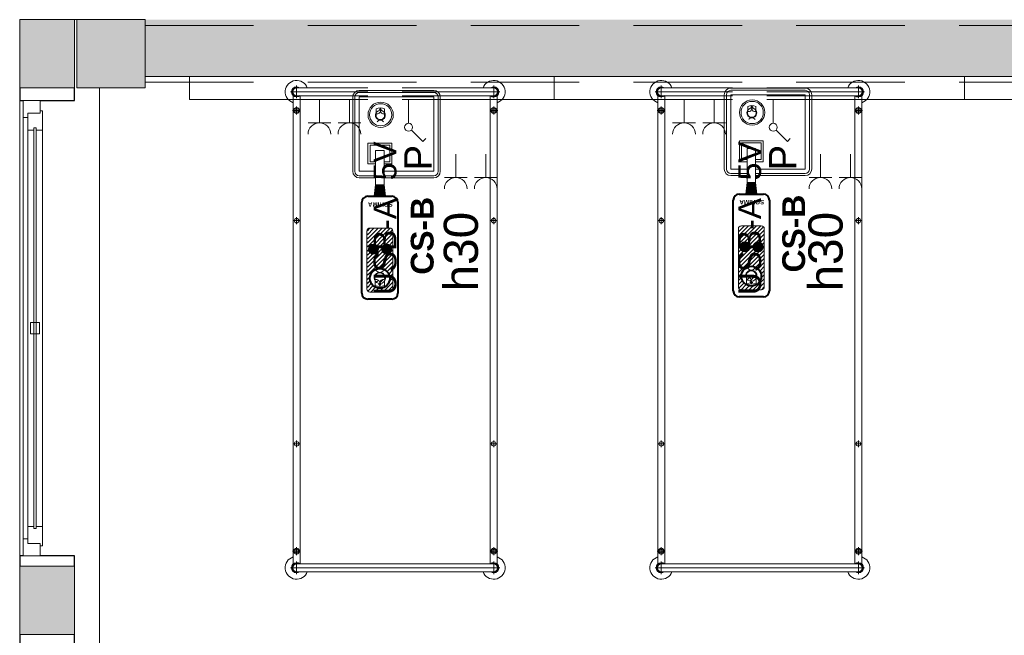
# Model space of a CAD drawing. Header units: centimetres. Extents: x -1253 to 21770, y -8842 to 3590.
# Tile 8 of 120: x -1253 to -821, y 1113 to 1383. Entities that reach past the tile are written whole.
import ezdxf

# ---------------------------------------------------------------- set-up
doc = ezdxf.new("R2010")
doc.units = ezdxf.units.CM
doc.linetypes.add('Hidden', pattern=[71.4375, 47.625, -23.8125])
doc.linetypes.add('Ukryte', pattern=[71.438, 47.625, -23.813])
for name, color, linetype, lineweight in [('A-ANNO-NOTE', 131, 'Continuous', 9), ('A-DETL-HDLN', 90, 'Ukryte', 9), ('A-GLAZ', 151, 'Continuous', 13), ('A-WALL', 113, 'Continuous', 13), ('A-WALL-PATT', 111, 'Continuous', 13), ('I-FURN', 30, 'Continuous', 9), ('PRZYW_Elementy_inst_przyw', 7, 'Continuous', 9), ('Q-SPCQ', 91, 'Continuous', 9), ('S-COLS', 52, 'Continuous', 13)]:
    doc.layers.add(name, color=color, linetype=linetype, lineweight=lineweight)
doc.styles.add('adam', font='arialbd.ttf')
doc.styles.add('Arial_4', font='arial.ttf', dxfattribs={"height": 10})
doc.styles.add('Arial_5', font='arial.ttf', dxfattribs={"height": 12})
doc.styles.add('Arial_6', font='arial.ttf', dxfattribs={"height": 15})

# ---------------------------------------------------------------- blocks, each defined once
blk = doc.blocks.new('M_Concrete-Square-Column - 300 x 300mm-1795931-6_piętro IV __13_80 m_ - stan projektowany')
at = {"layer": 'S-COLS', "lineweight": 9}
blk.add_hatch(color=254, dxfattribs=at).paths.add_polyline_path([(15, -15), (15, 15), (-15, 15), (-15, -15)], flags=0)
for p, q in [((15, 15), (-15, 15)), ((-15, 15), (-15, -15)), ((15, -15), (15, 15)), ((-15, -15), (15, -15))]:
    blk.add_line(p, q, dxfattribs=at)
blk = doc.blocks.new('łóżko 195x90 typ FAMED _102039_ - łóżko 195x90 typ FAMED _102039_-832813-6_piętro IV __13_80 m_ - stan projektowany')
at = {"layer": 'I-FURN'}
for p, q in [((-45.98, 104.75), (45.97, 104.75)), ((-43.25, 102.02), (-43.25, 107.47)), ((-43.25, 106.45), (43.25, 106.45)), ((43.25, 102.02), (43.25, 107.47)), ((-44.75, 103.1), (-44.75, -102.61)), ((-43.25, 103.05), (43.25, 103.05)), ((-41.75, -102.55), (-41.75, 103.1)), ((41.75, -102.61), (41.75, 103.05)), ((44.75, 103.1), (44.75, -102.61)), ((-45, 96.6), (-41.5, 96.6)), ((-43.25, 94.85), (-43.25, 98.35)), ((45, 96.6), (41.5, 96.6)), ((43.25, 94.85), (43.25, 98.35)), ((-44.75, 48.19), (-41.75, 48.19)), ((-43.25, 49.69), (-43.25, 46.69)), ((44.75, 48.19), (41.75, 48.19)), ((43.25, 49.69), (43.25, 46.69)), ((-44.75, -49.81), (-41.75, -49.81)), ((-43.25, -48.31), (-43.25, -51.31)), ((44.75, -49.81), (41.75, -49.81)), ((43.25, -48.31), (43.25, -51.31)), ((-45, -96.93), (-41.5, -96.93)), ((-43.25, -95.18), (-43.25, -98.68)), ((45, -96.93), (41.5, -96.93)), ((43.25, -95.18), (43.25, -98.68)), ((-43.25, -101.53), (-43.25, -106.98)), ((-43.25, -102.55), (43.25, -102.55)), ((43.25, -101.53), (43.25, -106.98)), ((45.97, -104.25), (-45.98, -104.25)), ((-43.25, -105.95), (43.25, -105.95))]:
    blk.add_line(p, q, dxfattribs=at)
for centre, radius in [((-43.25, 96.6), 1.25), ((-43.25, 96.6), 0.8), ((43.25, 96.6), 1.25), ((43.25, 96.6), 0.8), ((-43.25, 48.19), 1), ((43.25, 48.19), 1), ((-43.25, -49.81), 1), ((43.25, -49.81), 1), ((-43.25, -96.93), 1.25), ((-43.25, -96.93), 0.8), ((43.25, -96.93), 1.25), ((43.25, -96.93), 0.8)]:
    blk.add_circle(centre, radius, dxfattribs=at)
for centre, radius, start, end in [((-43.25, 104.75), 5, 19.8769, 252.5424), ((43.25, 104.75), 5, 287.4576, 160.1231), ((-43.25, 104.75), 2.23, 49.8221, 312.3887), ((-43.25, 104.75), 1.93, 62.0207, 297.9793), ((-43.25, 104.75), 1.7, 90, 270), ((43.25, 104.75), 2.23, 229.8221, 130.1779), ((43.25, 104.75), 1.93, 242.0207, 117.9793), ((43.25, 104.75), 1.7, 270, 90), ((-43.25, -104.25), 5, 107.4576, 340.1231), ((-43.25, -104.25), 2.23, 49.8221, 310.1779), ((-43.25, -104.25), 1.93, 62.0207, 297.9793), ((-43.25, -104.25), 1.7, 90, 270), ((43.25, -104.25), 5, 199.8769, 72.5424), ((43.25, -104.25), 2.23, 229.8221, 130.1779), ((43.25, -104.25), 1.93, 242.0207, 117.9793), ((43.25, -104.25), 1.7, 270, 90)]:
    blk.add_arc(centre, radius, start, end, dxfattribs=at)
blk = doc.blocks.new('Panel Gazowo Oswietleniowy 2 - Type 1-2423720-6_piętro IV __13_80 m_ - stan projektowany')
at = {"layer": 'Q-SPCQ'}
for p, q in [((-112.5, 56.83), (-102.5, 56.83)), ((-107.5, 56.83), (-107.5, 46.5)), ((-99.33, 56.83), (-89.33, 56.83)), ((-94.33, 56.83), (-94.33, 46.5)), ((47.5, 56.83), (57.5, 56.83)), ((52.5, 56.83), (52.5, 46.5)), ((60.67, 56.83), (70.67, 56.83)), ((65.67, 56.83), (65.67, 46.5)), ((-79.82, 40.93), (-81.13, 39.62)), ((-74.88, 35.98), (-79.82, 40.93)), ((80.18, 40.93), (78.87, 39.62)), ((85.12, 35.98), (80.18, 40.93)), ((-73.64, 22.5), (-73.64, 33)), ((-66.13, 32.83), (-56.13, 32.83)), ((-61.13, 32.83), (-61.13, 22.5)), ((-52.67, 32.83), (-42.67, 32.83)), ((-47.67, 32.83), (-47.67, 22.5)), ((-39.5, 32.83), (-29.5, 32.83)), ((-34.5, 32.83), (-34.5, 22.5)), ((86.36, 22.5), (86.36, 33)), ((93.87, 32.83), (103.87, 32.83)), ((98.87, 32.83), (98.87, 22.5)), ((107.33, 32.83), (117.33, 32.83)), ((112.33, 32.83), (112.33, 22.5)), ((120.5, 32.83), (130.5, 32.83)), ((125.5, 32.83), (125.5, 22.5)), ((-157.5, 12.5), (-157.5, 22.5)), ((-157.5, 22.5), (182.5, 22.5)), ((182.5, 22.5), (182.5, 12.5))]:
    blk.add_line(p, q, dxfattribs=at)
for centre in [(-73.64, 34.75), (86.36, 34.75)]:
    blk.add_circle(centre, 1.75, dxfattribs=at)
for centre, end in [((-107.5, 61.83), 0), ((-94.33, 61.83), 0), ((52.5, 61.83), 0), ((65.67, 61.83), 0), ((-61.13, 37.83), 360), ((-47.67, 37.83), 360), ((-34.5, 37.83), 360), ((98.87, 37.83), 360), ((112.33, 37.83), 360), ((125.5, 37.83), 360)]:
    blk.add_arc(centre, 5, 180, end, dxfattribs=at)
blk = doc.blocks.new('Okno - automatyczna etykieta - 200x165 _projektowane_-2617392-6_piętro IV __13_80 m_ - stan projektowany')
at = {"layer": 'A-GLAZ'}
for p, q in [((-92.5, 10.5), (-100, 10.5)), ((-100, 10.5), (-100, 3)), ((-100, 10.5), (100, 10.5)), ((-92.5, 8.5), (-92.5, 10.5)), ((92.5, 10.5), (-92.5, 10.5)), ((100, 10.5), (92.5, 10.5)), ((92.5, 10.5), (92.5, 8.5)), ((100, 3), (100, 10.5)), ((-87, 8.5), (-94.5, 8.5)), ((-94.5, 8.5), (-94.5, 3)), ((-94.5, 3), (-94.5, 8.5)), ((-94.5, 8.5), (-92.5, 8.5)), ((88, 5.75), (-88, 5.75)), ((-88, 5.75), (-88, 4.75)), ((-88, 4.75), (-88, 5.75)), ((-88, 5.75), (-87, 5.75)), ((-88, 4.75), (88, 4.75)), ((-87, 4.75), (-88, 4.75)), ((-87, 5.75), (-87, 8.5)), ((87, 8.5), (-87, 8.5)), ((-87, 2), (-87, 4.75)), ((2.5, 7.25), (-2.5, 7.25)), ((-2.5, 7.25), (-2.5, 3.25)), ((2.5, 3.25), (2.5, 7.25)), ((94.5, 8.5), (87, 8.5)), ((87, 8.5), (87, 5.75)), ((87, 5.75), (88, 5.75)), ((87, 4.75), (87, 2)), ((88, 4.75), (87, 4.75)), ((88, 4.75), (88, 5.75)), ((88, 5.75), (88, 4.75)), ((92.5, 8.5), (94.5, 8.5)), ((94.5, 3), (94.5, 8.5)), ((94.5, 8.5), (94.5, 3)), ((-100, 3), (-94.5, 3)), ((-94.5, 3), (-95.5, 3)), ((-95.5, 3), (-95.5, 2)), ((-95.5, 2), (-87, 2)), ((87, 2), (-87, 2)), ((-2.5, 3.25), (2.5, 3.25)), ((87, 2), (95.5, 2)), ((95.5, 3), (94.5, 3)), ((94.5, 3), (100, 3)), ((95.5, 2), (95.5, 3))]:
    blk.add_line(p, q, dxfattribs=at)
blk = doc.blocks.new('Ikona')
at = {"layer": 'PRZYW_Elementy_inst_przyw'}
h = blk.add_hatch(color=1, dxfattribs=at)
h.dxf.hatch_style = 1
h.paths.add_polyline_path([(-1065.97, 3801.31), (-1066.17, 3801.31), (-1066.17, 3801.08), (-1065.97, 3801.08)])
h.paths.add_polyline_path([(-1065.97, 3801.08), (-1066.17, 3801.08), (-1066.17, 3800.87), (-1065.97, 3800.87)])
h.paths.add_polyline_path([(-1065.74, 3801.08), (-1065.97, 3801.08), (-1065.97, 3800.87), (-1065.74, 3800.87)])
h.paths.add_polyline_path([(-1066.17, 3801.08), (-1066.41, 3801.08), (-1066.41, 3800.87), (-1066.17, 3800.87)])
h.paths.add_polyline_path([(-1065.97, 3800.87), (-1066.17, 3800.87), (-1066.17, 3800.64), (-1065.97, 3800.64)])
at = {"layer": 'PRZYW_Elementy_inst_przyw', "color": 1}
for p, q in [((-1067.65, 3799.71), (-1067.65, 3801.21)), ((-1064.49, 3799.71), (-1064.49, 3801.21))]:
    blk.add_line(p, q, dxfattribs=at)
for points in [[(-1065.74, 3801.08), (-1065.74, 3800.87), (-1066.41, 3800.87), (-1066.41, 3801.08)], [(-1066.17, 3801.31), (-1065.97, 3801.31), (-1065.97, 3800.64), (-1066.17, 3800.64)]]:
    blk.add_lwpolyline(points, close=True, dxfattribs=at)
for centre, radius, start, end in [((-1066.07, 3798.74), 1.85, 31.7978, 276.8309), ((-1066.06, 3798.68), 1.6, 156.7793, 23.2207), ((-1066.07, 3798.03), 3.55, 63.5398, 116.4602), ((-1066.07, 3798.72), 1.65, 89.6447, 89.8927), ((-1066.08, 3798.74), 1.86, 277.2029, 31.4258), ((-1066.07, 3795.45), 1.43, 32.8175, 147.1825)]:
    blk.add_arc(centre, radius, start, end, dxfattribs=at)
at = {"layer": 'PRZYW_Elementy_inst_przyw', "color": 1, "lineweight": 5}
for centre, start, end in [((-1067.2, 3800.4), 253.1892, 358.3615), ((-1064.92, 3800.4), 181.6385, 286.8108)]:
    blk.add_arc(centre, 1.14, start, end, dxfattribs=at)
blk = doc.blocks.new('CS-B')
at = {"layer": 'PRZYW_Elementy_inst_przyw', "lineweight": 5}
for color, points in [(252, [(-9.2, -41.4), (-5.42, -41.4), (-4.88, -46.5), (-9.75, -46.5)]), (256, [(-2.15, -69.7, 1), (-6.52, -69.7, 1)])]:
    blk.add_hatch(color=color, dxfattribs=at).paths.add_polyline_path(points)
h = blk.add_hatch(dxfattribs=at)
h.set_pattern_fill('ANSI31', color=252, scale=0.395406, angle=180, style=0)
h.set_pattern_definition([(225, (-523.8423, 9872.2787), (0.88771144, -0.88771144), [])])
h.paths.add_polyline_path([(-11.68, -60.46), (-2.94, -60.46, -0.414214), (-1.62, -61.77), (-1.62, -87.24, -0.414214), (-2.94, -88.55), (-11.68, -88.55, -0.414214), (-13, -87.24), (-13, -61.77, -0.414214)])
h.paths.add_polyline_path([(-2.96, -82.55, 1), (-11.66, -82.55, 1)], flags=16)
h.paths.add_polyline_path([(-2.15, -69.7, 1), (-6.52, -69.7, 1)], flags=16)
h.paths.add_polyline_path([(-9.41, -83.63, 1.700181), (-7.33, -79.89, 0.030049), (-7.62, -79.91, 0.544216)], flags=0)
h.paths.add_polyline_path([(-5.4, -83.1, 1.517175), (-9.28, -83.1, -0.49408), (-7.34, -84.49, -0.49408)], flags=0)
h.paths.add_polyline_path([(-7.77, -85.42), (-7.46, -85.42), (-7.46, -85.73), (-7.19, -85.73), (-7.19, -85.42), (-6.88, -85.42), (-6.88, -85.16), (-7.19, -85.16), (-7.19, -84.85), (-7.46, -84.85), (-7.46, -85.16), (-7.77, -85.16)], flags=0)
h = blk.add_hatch(color=256, dxfattribs=at)
edge = h.paths.add_edge_path()
edge.add_arc((-10.15, -69.7), 2.18, 0, 360)
at = {"layer": 'PRZYW_Elementy_inst_przyw'}
for p, q in [((16.32, 0), (-16.32, 0)), ((-19.2, -2.88), (-19.2, -22.6)), ((-18.24, -2.88), (-18.24, -22.35)), ((18.24, -2.88), (18.24, -35.52)), ((19.2, -35.52), (19.2, -2.88)), ((-19.2, -22.6), (-19.2, -35.52)), ((-18.24, -22.35), (-18.24, -35.52)), ((-16.32, -37.44), (-9.2, -37.44)), ((-16.32, -38.4), (-9.2, -38.4)), ((-5.42, -37.44), (16.32, -37.44)), ((-5.42, -38.4), (16.32, -38.4))]:
    blk.add_line(p, q, dxfattribs=at)
at = {"layer": 'PRZYW_Elementy_inst_przyw', "color": 0}
blk.add_line((-16.32, -0.96), (16.32, -0.96), dxfattribs=at)
at = {"layer": 'PRZYW_Elementy_inst_przyw', "color": 252}
for p, q in [((-9.75, -46.5), (-9.2, -41.4)), ((-5.91, -41.4), (-8.71, -41.4)), ((-4.88, -46.5), (-5.42, -41.4))]:
    blk.add_line(p, q, dxfattribs=at)
at = {"layer": 'PRZYW_Elementy_inst_przyw', "lineweight": 40}
for p, q in [((-12.6, -46.5), (-2.02, -46.5)), ((-15.24, -89), (-15.24, -49.13)), ((0.62, -49.13), (0.62, -89)), ((-2.02, -91.64), (-12.6, -91.64))]:
    blk.add_line(p, q, dxfattribs=at)
at = {"layer": 'PRZYW_Elementy_inst_przyw', "color": 7}
for points in [[(-16.32, -21.91), (-16.32, -2.88), (16.32, -2.88), (16.32, -35.52), (-5.42, -35.52)], [(-9.2, -35.52), (-16.32, -35.52), (-16.32, -21.91)]]:
    blk.add_lwpolyline(points, dxfattribs=at)
at = {"layer": 'PRZYW_Elementy_inst_przyw', "linetype": 'Continuous', "lineweight": 5}
blk.add_lwpolyline([(-9.2, -32.3), (-12.52, -32.3), (-12.52, -23.11), (-2.09, -23.11), (-2.09, -32.3), (-5.42, -32.3)], dxfattribs=at)
at = {"layer": 'PRZYW_Elementy_inst_przyw', "linetype": 'Hidden', "lineweight": 5}
blk.add_lwpolyline([(-9.2, -31.34), (-11.63, -31.34), (-11.63, -23.97), (-2.99, -23.97), (-2.99, -31.34), (-5.42, -31.34)], dxfattribs=at)
at = {"layer": 'PRZYW_Elementy_inst_przyw', "lineweight": 5}
blk.add_lwpolyline([(-9.2, -26.45), (-5.42, -26.45), (-5.42, -41.4), (-9.2, -41.4)], close=True, dxfattribs=at)
at = {"layer": 'PRZYW_Elementy_inst_przyw'}
blk.add_lwpolyline([(-2.94, -60.46, -0.414214), (-1.62, -61.77), (-1.62, -87.24, -0.414214), (-2.94, -88.55), (-11.68, -88.55, -0.414214), (-13, -87.24), (-13, -61.77, -0.414214), (-11.68, -60.46)], format="xyb", close=True, dxfattribs=at)
at = {"layer": 'PRZYW_Elementy_inst_przyw', "lineweight": 5}
for radius in [5.55, 4.87]:
    blk.add_circle((-6.96, -10.7), radius, dxfattribs=at)
at = {"layer": 'PRZYW_Elementy_inst_przyw'}
for centre in [(-10.15, -69.7), (-4.34, -69.7)]:
    blk.add_circle(centre, 2.18, dxfattribs=at)
at = {"layer": 'PRZYW_Elementy_inst_przyw', "lineweight": 40}
blk.add_circle((-7.31, -82.55), 4.35, dxfattribs=at)
at = {"layer": 'PRZYW_Elementy_inst_przyw'}
for centre, radius, start, end in [((-16.32, -2.88), 2.88, 90, 180), ((16.32, -2.88), 2.88, 0, 90), ((-16.32, -35.52), 2.88, 180, 270), ((-16.32, -35.52), 1.92, 180, 270), ((16.32, -35.52), 2.88, 270, 0), ((16.32, -35.52), 1.92, 270, 0)]:
    blk.add_arc(centre, radius, start, end, dxfattribs=at)
at = {"layer": 'PRZYW_Elementy_inst_przyw', "color": 0}
for centre, start, end in [((-16.32, -2.88), 90, 180), ((16.32, -2.88), 0, 90)]:
    blk.add_arc(centre, 1.92, start, end, dxfattribs=at)
at = {"layer": 'PRZYW_Elementy_inst_przyw', "lineweight": 40}
for centre, start, end in [((-12.6, -49.13), 90, 180), ((-2.02, -49.13), 0, 90), ((-12.6, -89), 180, 270), ((-2.02, -89), 270, 0)]:
    blk.add_arc(centre, 2.64, start, end, dxfattribs=at)
at = {"layer": 'PRZYW_Elementy_inst_przyw', "lineweight": 5, "xscale": 1.155937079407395, "yscale": 1.155937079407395, "zscale": 1.155937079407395}
blk.add_blockref('Ikona', (1225.21, -4402), dxfattribs=at)
at = {"layer": 'PRZYW_Elementy_inst_przyw', "lineweight": 5, "xscale": 1.318019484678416, "yscale": 1.318019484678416, "zscale": 1.318019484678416, "rotation": 180}
blk.add_blockref('Ikona', (-1412.43, 4924.47), dxfattribs=at)
at = {"layer": 'PRZYW_Elementy_inst_przyw', "insert": (-1.67, -51.05), "char_height": 3.295, "width": 10.5574, "attachment_point": 1, "rotation": 180, "style": 'adam'}
blk.add_mtext('{\\H0.6x;SCHIMA}', dxfattribs=at)
at = {"layer": 'PRZYW_Elementy_inst_przyw', "lineweight": 5, "insert": (6.26, -80.92), "char_height": 2.5, "width": 68.9633, "attachment_point": 1, "rotation": 90, "style": 'adam'}
blk.add_mtext('{\\H4x;CS-B}', dxfattribs=at)

msp = doc.modelspace()

# ---------------------------------------------------------------- hatches: boundary and pattern name
at = {"layer": 'A-WALL-PATT'}
h = msp.add_hatch(color=9, dxfattribs=at)
h.paths.add_polyline_path([(-1228.62, 393.33), (-1228.62, 423.33), (-1252.62, 423.33), (-1252.62, 393.33)], flags=0)
h.paths.add_polyline_path([(-1252.62, 633.33), (-1228.62, 633.33), (-1228.62, 663.33), (-1252.62, 663.33), (-1252.62, 649.83)], flags=0)
h.paths.add_polyline_path([(-1252.62, 873.33), (-1228.62, 873.33), (-1228.62, 903.33), (-1252.62, 903.33), (-1252.62, 880.58)], flags=0)
h.paths.add_polyline_path([(-1228.62, 1113.33), (-1228.62, 1143.33), (-1252.62, 1143.33), (-1252.62, 1113.33)], flags=0)
h.paths.add_polyline_path([(-1228.62, 1353.33), (-1228.62, 1383.33), (-1252.62, 1383.33), (-1252.62, 1353.33)], flags=0)
msp.add_hatch(color=9, dxfattribs=at).paths.add_polyline_path([(-627.62, 1358.33), (-627.62, 1383.33), (-1197.62, 1383.33), (-1197.62, 1358.33), (-628.34, 1358.33)], flags=0)

# ---------------------------------------------------------------- linework, layer by layer
at = {"layer": 'A-DETL-HDLN'}
msp.add_line((-1197.62, 1380.83), (1172.38, 1380.83), dxfattribs=at)
at = {"layer": 'A-WALL', "lineweight": 9}
for p, q in [((-1252.62, 1383.33), (-1252.62, 1353.33)), ((-1227.62, 1383.33), (-1238.62, 1383.33)), ((-1228.62, 1353.33), (-1228.62, 1383.33)), ((-1197.62, 1358.33), (-627.62, 1358.33)), ((-1217.62, 1353.33), (-1217.62, 903.33)), ((-1252.62, 1147.83), (-1252.62, 1347.83)), ((-1252.62, 1143.33), (-1252.62, 1113.33)), ((-1228.62, 1113.33), (-1228.62, 1143.33))]:
    msp.add_line(p, q, dxfattribs=at)
at = {"layer": 'A-WALL'}
for p, q in [((-1238.62, 1383.33), (-1252.62, 1383.33)), ((-1252.62, 1353.33), (-1228.62, 1353.33)), ((-1228.62, 1143.33), (-1252.62, 1143.33)), ((-1252.62, 1113.33), (-1228.62, 1113.33))]:
    msp.add_line(p, q, dxfattribs=at)
at = {"layer": 'A-WALL', "color": 7, "lineweight": 25}
for p, q in [((-1252.62, 1353.33), (-1252.62, 1347.83)), ((-1228.62, 1347.83), (-1228.62, 1353.33)), ((-1252.62, 1347.83), (-1251.12, 1347.83)), ((-1243.62, 1347.83), (-1228.62, 1347.83)), ((-1251.12, 1147.83), (-1252.62, 1147.83)), ((-1252.62, 1147.83), (-1252.62, 1143.33)), ((-1228.62, 1147.83), (-1243.62, 1147.83)), ((-1228.62, 1143.33), (-1228.62, 1147.83)), ((-1252.62, 1113.33), (-1252.62, 1108.83)), ((-1228.62, 1108.83), (-1228.62, 1113.33))]:
    msp.add_line(p, q, dxfattribs=at)

# ---------------------------------------------------------------- block references
at = {"layer": 'A-GLAZ', "rotation": 89.9999999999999}
msp.add_blockref('Okno - automatyczna etykieta - 200x165 _projektowane_-2617392-6_piętro IV __13_80 m_ - stan projektowany', (-1240.62, 1247.83), dxfattribs=at)
at = {"layer": 'I-FURN'}
for p in [(-1087.87, 1246.88), (-927.87, 1246.88)]:
    msp.add_blockref('łóżko 195x90 typ FAMED _102039_ - łóżko 195x90 typ FAMED _102039_-832813-6_piętro IV __13_80 m_ - stan projektowany', p, dxfattribs=at)
at = {"layer": 'Q-SPCQ', "rotation": 180}
for p in [(-995.62, 1370.83), (-835.62, 1370.83)]:
    msp.add_blockref('Panel Gazowo Oswietleniowy 2 - Type 1-2423720-6_piętro IV __13_80 m_ - stan projektowany', p, dxfattribs=at)
at = {"layer": 'S-COLS', "lineweight": 9}
msp.add_blockref('M_Concrete-Square-Column - 300 x 300mm-1795931-6_piętro IV __13_80 m_ - stan projektowany', (-1212.62, 1368.33), dxfattribs=at)

# ---------------------------------------------------------------- next in the draw order: texts
at = {"layer": 'A-ANNO-NOTE', "lineweight": 13, "rotation": 90, "line_spacing_factor": 0.936439, "bg_fill": 3, "box_fill_scale": 1.25, "bg_fill_color": 256, "bg_fill_true_color": 13158600, "bg_fill_transparency": 0}
for s, insert, char_height, width, attachment_point, style in [('\\pxqc,t12.7,25.4,38.1,50.8,63.5,76.2,88.9,101.6,114.3,127,139.7,152.4,165.1,177.8,190.5,203.2,215.9,228.6,241.3,254,266.7,279.4,292.1,304.8,317.5,330.2,342.9,355.6,368.3,381,393.7,406.4;{USB-A  5V}', (-1092.25, 1296.09), 10, 113.1, 5, 'Arial_4'), ('\\pxqc,t12.7,25.4,38.1,50.8,63.5,76.2,88.9,101.6,114.3,127,139.7,152.4,165.1,177.8,190.5,203.2,215.9,228.6,241.3,254,266.7,279.4,292.1,304.8,317.5,330.2,342.9,355.6,368.3,381,393.7,406.4;{USB-A  5V}', (-932.25, 1296.09), 10, 113.1, 5, 'Arial_4'), ('\\pxt8.46667,16.93333,25.4,33.86667,42.33333,50.8,59.26667,67.73333,76.2,84.66667,93.13333,101.6,110.06667,118.53333,127,135.46667,143.93333,152.4,160.86667,169.33333,177.8,186.26667,194.73333,203.2,211.66667,220.13333,228.6,237.06667,245.53333,254,262.46667,270.93333;{h30}', (-1066.55, 1263.98), 15, 36.764, 1, 'Arial_6'), ('\\pxt8.46667,16.93333,25.4,33.86667,42.33333,50.8,59.26667,67.73333,76.2,84.66667,93.13333,101.6,110.06667,118.53333,127,135.46667,143.93333,152.4,160.86667,169.33333,177.8,186.26667,194.73333,203.2,211.66667,220.13333,228.6,237.06667,245.53333,254,262.46667,270.93333;{h30}', (-906.55, 1263.98), 15, 36.764, 1, 'Arial_6')]:
    msp.add_mtext(s, dxfattribs=dict(at, insert=insert, char_height=char_height, width=width, attachment_point=attachment_point, style=style))

# ---------------------------------------------------------------- next in the draw order: block references
at = {"layer": 'PRZYW_Elementy_inst_przyw', "lineweight": 5}
msp.add_blockref('CS-B', (-1087.28, 1352.26), dxfattribs=at)

# ---------------------------------------------------------------- next in the draw order: texts
at = {"layer": 'A-ANNO-NOTE', "lineweight": 13, "char_height": 12, "width": 12.019, "attachment_point": 5, "rotation": 90, "line_spacing_factor": 0.936439, "style": 'Arial_5'}
for insert in [(-1077.87, 1322.73), (-917.87, 1322.73)]:
    msp.add_mtext('\\pxqc,t10.58333,21.16667,31.75,42.33333,52.91667,63.5,74.08333,84.66667,95.25,105.83333,116.41667,127,137.58333,148.16667,158.75,169.33333,179.91667,190.5,201.08333,211.66667,222.25,232.83333,243.41667,254,264.58333,275.16667,285.75,296.33333,306.91667,317.5,328.08333,338.66667;{P}', dxfattribs=dict(at, insert=insert))
at = {"layer": 'A-ANNO-NOTE', "lineweight": 13, "insert": (-906.55, 1263.98), "char_height": 15, "width": 36.764, "attachment_point": 1, "rotation": 90, "line_spacing_factor": 0.936439, "style": 'Arial_6', "bg_fill": 3, "box_fill_scale": 1.25, "bg_fill_color": 256, "bg_fill_true_color": 13158600, "bg_fill_transparency": 0}
msp.add_mtext('\\pxt8.46667,16.93333,25.4,33.86667,42.33333,50.8,59.26667,67.73333,76.2,84.66667,93.13333,101.6,110.06667,118.53333,127,135.46667,143.93333,152.4,160.86667,169.33333,177.8,186.26667,194.73333,203.2,211.66667,220.13333,228.6,237.06667,245.53333,254,262.46667,270.93333;{h30}', dxfattribs=at)

# ---------------------------------------------------------------- next in the draw order: texts
at = {"layer": 'A-ANNO-NOTE', "lineweight": 13, "insert": (-932.25, 1296.09), "char_height": 10, "width": 113.1, "attachment_point": 5, "rotation": 90, "line_spacing_factor": 0.936439, "style": 'Arial_4', "bg_fill": 3, "box_fill_scale": 1.25, "bg_fill_color": 256, "bg_fill_true_color": 13158600, "bg_fill_transparency": 0}
msp.add_mtext('\\pxqc,t12.7,25.4,38.1,50.8,63.5,76.2,88.9,101.6,114.3,127,139.7,152.4,165.1,177.8,190.5,203.2,215.9,228.6,241.3,254,266.7,279.4,292.1,304.8,317.5,330.2,342.9,355.6,368.3,381,393.7,406.4;{USB-A  5V}', dxfattribs=at)

# ---------------------------------------------------------------- next in the draw order: linework, layer by layer
at = {"layer": 'A-DETL-HDLN'}
msp.add_line((-1197.62, 1355.83), (1172.38, 1355.83), dxfattribs=at)

# ---------------------------------------------------------------- next in the draw order: block references
at = {"layer": 'PRZYW_Elementy_inst_przyw', "lineweight": 5}
msp.add_blockref('CS-B', (-924.28, 1353.26), dxfattribs=at)

# ---------------------------------------------------------------- next in the draw order: texts
at = {"layer": 'A-ANNO-NOTE', "lineweight": 13, "insert": (-917.87, 1322.73), "char_height": 12, "width": 12.019, "attachment_point": 5, "rotation": 90, "line_spacing_factor": 0.936439, "style": 'Arial_5'}
msp.add_mtext('\\pxqc,t10.58333,21.16667,31.75,42.33333,52.91667,63.5,74.08333,84.66667,95.25,105.83333,116.41667,127,137.58333,148.16667,158.75,169.33333,179.91667,190.5,201.08333,211.66667,222.25,232.83333,243.41667,254,264.58333,275.16667,285.75,296.33333,306.91667,317.5,328.08333,338.66667;{P}', dxfattribs=at)

doc.saveas('drawing.dxf')
